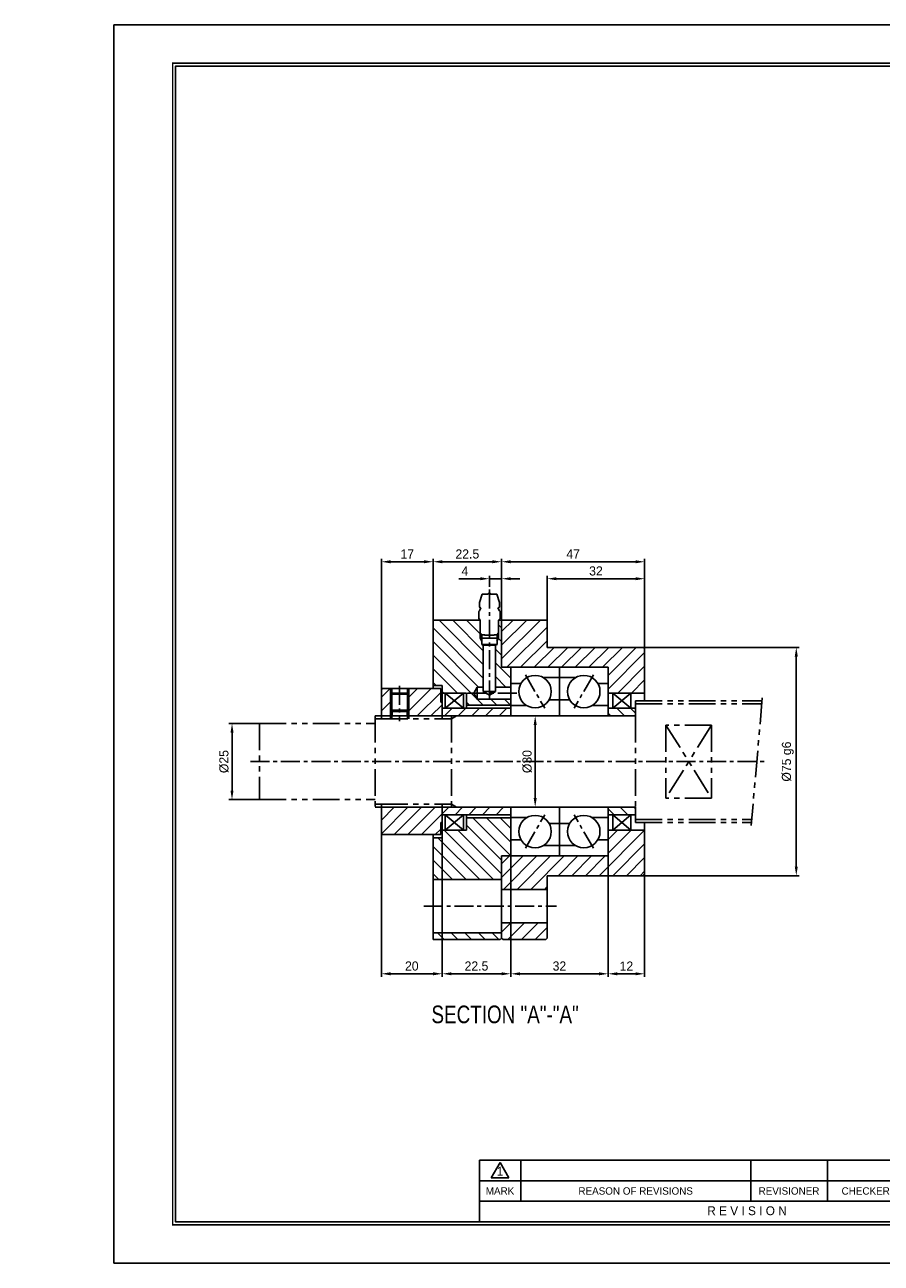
# Model space of a CAD drawing. Header units: millimetres. Extents: x -29 to 5648, y -387 to 3949.
# Tile 1 of 6: x -29 to 252, y 0 to 407. Entities that reach past the tile are written whole.
import ezdxf
from ezdxf.enums import TextEntityAlignment as Align

# ---------------------------------------------------------------- set-up
doc = ezdxf.new("R2010")
doc.units = ezdxf.units.MM
doc.linetypes.add('CENTER', pattern=[2, 1.25, -0.25, 0.25, -0.25])
doc.linetypes.add('PHANTOM', pattern=[2.5, 1.25, -0.25, 0.25, -0.25, 0.25, -0.25])
doc.layers.get('0').update_dxf_attribs({"linetype": 'CONTINUOUS'})
doc.layers.get('Defpoints').update_dxf_attribs({"linetype": 'CONTINUOUS'})
for name, color, linetype in [('1', 1, 'CENTER'), ('5', 7, 'CONTINUOUS'), ('7', 7, 'CONTINUOUS'), ('OUTLINE', 7, 'CONTINUOUS'), ('phantom', 6, 'PHANTOM')]:
    doc.layers.add(name, color=color, linetype=linetype)
doc.dimstyles.new('3', dxfattribs={"dimtxt": 3, "dimasz": 3, "dimexe": 1, "dimexo": 0, "dimgap": 1, "dimtad": 1, "dimdec": 3, "dimzin": 11, "dimdsep": 46, "dimtxsty": 'Standard', "dimcen": 0, "dimclrd": 5, "dimclre": 5, "dimclrt": 3, "dimadec": 0, "dimazin": 0, "dimtfac": 0.6, "dimtdec": 3, "dimtmove": 0, "dimatfit": 3, "dimfxl": 1.25, "dimtolj": 1, "dimtzin": 11, "dimarcsym": 0})
pattern_1 = [(45, (-12.1505, 2245.6475), (-2.245064, 2.245064), [])]

# ---------------------------------------------------------------- blocks, each defined once
blk = doc.blocks.new('란표제')
at = {"layer": '5', "ltscale": 0.5}
blk.add_line((80.6, 22.75), (80.6, 9.1), dxfattribs=at)
at = {"layer": '7', "color": 0}
for p, q in [((386.1, 273), (0, 273)), ((0, 273), (0, 0)), ((0, 0), (386.1, 0))]:
    blk.add_line(p, q, dxfattribs=at)
at = {"layer": '7'}
for p, q in [((208, 22.75), (80.6, 22.75)), ((83.2, 18.86), (85.15, 22.24)), ((85.15, 22.24), (87.1, 18.86)), ((89.7, 22.75), (89.7, 13.65)), ((140.4, 22.75), (140.4, 13.65)), ((157.3, 22.75), (157.3, 13.65)), ((191.1, 18.2), (80.6, 18.2)), ((83.2, 18.86), (87.1, 18.86)), ((191.1, 13.65), (80.6, 13.65))]:
    blk.add_line(p, q, dxfattribs=at)
at = {"layer": '7', "const_width": 0.325}
blk.add_lwpolyline([(377.65, 8.45), (377.65, 264.55), (13, 264.55), (13, 8.45)], close=True, dxfattribs=at)
at = {"layer": '7'}
blk.add_lwpolyline([(377, 9.1), (377, 263.9), (13.65, 263.9), (13.65, 9.1)], close=True, dxfattribs=at)
at = {"layer": '5', "ltscale": 0.5}
for tag, p, height in [('TITLE', (308.32, 31.73), 3.25), ('도번', (326.54, 20.34), 3.25), ('SCALE', (329.92, 12.42), 1.56), ('DATE', (360.13, 12.36), 1.56)]:
    blk.add_attdef(tag, p, '', height=height, dxfattribs=at)
at = {"layer": '7'}
for s, height, p in [('1', 1.95, (85.15, 20.29)), ('MARK', 1.625, (85.15, 15.93)), ('REASON OF REVISIONS', 1.625, (115.05, 15.93)), ('REVISIONER', 1.625, (148.85, 15.93)), ('CHECKER', 1.625, (165.75, 15.93)), ('R E V I S I O N', 1.95, (139.59, 11.57))]:
    blk.add_text(s, height=height, dxfattribs=at).set_placement(p, align=Align.MIDDLE_CENTER)
for tag, p in [('필렛', (233.03, 14.17)), ('모따기', (233.03, 10.79))]:
    blk.add_attdef(tag, text='', height=1.5, dxfattribs=at).set_placement(p, align=Align.MIDDLE_LEFT)
blk = doc.blocks.new('*D2924')
at = {"color": 5, "lineweight": -2, "ltscale": 5}
for p, q in [((120.44, 224.92), (113.34, 224.92)), ((123.44, 222.23), (123.44, 225.92)), ((127.44, 224.92), (123.44, 224.92)), ((127.44, 211.33), (127.44, 225.92)), ((130.44, 224.92), (133.44, 224.92))]:
    blk.add_line(p, q, dxfattribs=at)
at = {"color": 5}
for points in [[(120.44, 224.42), (120.44, 225.42), (123.44, 224.92)], [(130.44, 225.42), (130.44, 224.42), (127.44, 224.92)]]:
    blk.add_solid(points, dxfattribs=at)
at = {"layer": 'Defpoints', "color": 0}
for p in [(123.44, 224.92), (123.44, 222.23), (127.44, 211.33)]:
    blk.add_point(p, dxfattribs=at)
at = {"color": 3, "ltscale": 5, "insert": (115.39, 227.46), "char_height": 3, "attachment_point": 5}
blk.add_mtext('\\A1;4', dxfattribs=at)
blk = doc.blocks.new('*D2925')
at = {"color": 5, "lineweight": -2, "ltscale": 5}
for p, q in [((104.94, 211.33), (104.94, 231.49)), ((124.44, 230.49), (107.94, 230.49)), ((127.44, 211.33), (127.44, 231.49))]:
    blk.add_line(p, q, dxfattribs=at)
at = {"color": 5}
for points in [[(107.94, 230.99), (107.94, 229.99), (104.94, 230.49)], [(124.44, 229.99), (124.44, 230.99), (127.44, 230.49)]]:
    blk.add_solid(points, dxfattribs=at)
at = {"layer": 'Defpoints', "color": 0}
for p in [(104.94, 230.49), (104.94, 211.33), (127.44, 211.33)]:
    blk.add_point(p, dxfattribs=at)
at = {"color": 3, "ltscale": 5, "insert": (116.19, 233.03), "char_height": 3, "attachment_point": 5}
blk.add_mtext('\\A1;22.5', dxfattribs=at)
blk = doc.blocks.new('*D2926')
at = {"color": 5, "lineweight": -2, "ltscale": 5}
for p, q in [((127.44, 211.33), (127.44, 231.49)), ((130.44, 230.49), (171.44, 230.49)), ((174.44, 201.83), (174.44, 231.49))]:
    blk.add_line(p, q, dxfattribs=at)
at = {"color": 5}
for points in [[(130.44, 230.99), (130.44, 229.99), (127.44, 230.49)], [(171.44, 229.99), (171.44, 230.99), (174.44, 230.49)]]:
    blk.add_solid(points, dxfattribs=at)
at = {"layer": 'Defpoints', "color": 0}
for p in [(174.44, 230.49), (127.44, 211.33), (174.44, 201.83)]:
    blk.add_point(p, dxfattribs=at)
at = {"color": 3, "ltscale": 5, "insert": (150.94, 233.04), "char_height": 3, "attachment_point": 5}
blk.add_mtext('\\A1;47', dxfattribs=at)
blk = doc.blocks.new('*D2927')
at = {"color": 5, "lineweight": -2, "ltscale": 5}
for p, q in [((142.44, 211.33), (142.44, 225.92)), ((171.44, 224.92), (145.44, 224.92)), ((174.44, 201.83), (174.44, 225.92))]:
    blk.add_line(p, q, dxfattribs=at)
at = {"color": 5}
for points in [[(145.44, 225.42), (145.44, 224.42), (142.44, 224.92)], [(171.44, 224.42), (171.44, 225.42), (174.44, 224.92)]]:
    blk.add_solid(points, dxfattribs=at)
at = {"layer": 'Defpoints', "color": 0}
for p in [(142.44, 224.92), (142.44, 211.33), (174.44, 201.83)]:
    blk.add_point(p, dxfattribs=at)
at = {"color": 3, "ltscale": 5, "insert": (158.44, 227.46), "char_height": 3, "attachment_point": 5}
blk.add_mtext('\\A1;32', dxfattribs=at)
blk = doc.blocks.new('*D2928')
at = {"color": 5, "lineweight": -2, "ltscale": 5}
for p, q in [((87.94, 188.53), (87.94, 231.49)), ((101.94, 230.49), (90.94, 230.49)), ((104.94, 211.33), (104.94, 231.49))]:
    blk.add_line(p, q, dxfattribs=at)
at = {"color": 5}
for points in [[(90.94, 230.99), (90.94, 229.99), (87.94, 230.49)], [(101.94, 229.99), (101.94, 230.99), (104.94, 230.49)]]:
    blk.add_solid(points, dxfattribs=at)
at = {"layer": 'Defpoints', "color": 0}
for p in [(87.94, 230.49), (104.94, 211.33), (87.94, 188.53)]:
    blk.add_point(p, dxfattribs=at)
at = {"color": 3, "ltscale": 5, "insert": (96.44, 233.04), "char_height": 3, "attachment_point": 5}
blk.add_mtext('\\A1;17', dxfattribs=at)
blk = doc.blocks.new('*D2929')
at = {"color": 5, "lineweight": -2, "ltscale": 5}
for p, q in [((162.44, 133.83), (162.44, 94.1)), ((174.44, 127.83), (174.44, 94.1)), ((171.44, 95.1), (165.44, 95.1))]:
    blk.add_line(p, q, dxfattribs=at)
at = {"color": 5}
for points in [[(165.44, 95.6), (165.44, 94.6), (162.44, 95.1)], [(171.44, 94.6), (171.44, 95.6), (174.44, 95.1)]]:
    blk.add_solid(points, dxfattribs=at)
at = {"layer": 'Defpoints', "color": 0}
for p in [(162.44, 133.83), (174.44, 127.83), (162.44, 95.1)]:
    blk.add_point(p, dxfattribs=at)
at = {"color": 3, "ltscale": 5, "insert": (168.44, 97.64), "char_height": 3, "attachment_point": 5}
blk.add_mtext('\\A1;12', dxfattribs=at)
blk = doc.blocks.new('*D2930')
at = {"color": 5, "lineweight": -2, "ltscale": 5}
for p, q in [((130.44, 133.83), (130.44, 94.1)), ((162.44, 133.83), (162.44, 94.1)), ((159.44, 95.1), (133.44, 95.1))]:
    blk.add_line(p, q, dxfattribs=at)
at = {"color": 5}
for points in [[(133.44, 95.6), (133.44, 94.6), (130.44, 95.1)], [(159.44, 94.6), (159.44, 95.6), (162.44, 95.1)]]:
    blk.add_solid(points, dxfattribs=at)
at = {"layer": 'Defpoints', "color": 0}
for p in [(130.44, 133.83), (162.44, 133.83), (130.44, 95.1)]:
    blk.add_point(p, dxfattribs=at)
at = {"color": 3, "ltscale": 5, "insert": (146.44, 97.64), "char_height": 3, "attachment_point": 5}
blk.add_mtext('\\A1;32', dxfattribs=at)
blk = doc.blocks.new('*D2931')
at = {"color": 5, "lineweight": -2, "ltscale": 5}
for p, q in [((107.94, 139.83), (107.94, 94.11)), ((130.44, 133.83), (130.44, 94.11)), ((127.44, 95.11), (110.94, 95.11))]:
    blk.add_line(p, q, dxfattribs=at)
at = {"color": 5}
for points in [[(110.94, 95.61), (110.94, 94.61), (107.94, 95.11)], [(127.44, 94.61), (127.44, 95.61), (130.44, 95.11)]]:
    blk.add_solid(points, dxfattribs=at)
at = {"layer": 'Defpoints', "color": 0}
for p in [(107.94, 139.83), (130.44, 133.83), (107.94, 95.11)]:
    blk.add_point(p, dxfattribs=at)
at = {"color": 3, "ltscale": 5, "insert": (119.19, 97.65), "char_height": 3, "attachment_point": 5}
blk.add_mtext('\\A1;22.5', dxfattribs=at)
blk = doc.blocks.new('*D2932')
at = {"color": 5, "lineweight": -2, "ltscale": 5}
for p, q in [((87.94, 141.13), (87.94, 94.11)), ((107.94, 140.07), (107.94, 94.11)), ((104.94, 95.11), (90.94, 95.11))]:
    blk.add_line(p, q, dxfattribs=at)
at = {"color": 5}
for points in [[(90.94, 95.61), (90.94, 94.61), (87.94, 95.11)], [(104.94, 94.61), (104.94, 95.61), (107.94, 95.11)]]:
    blk.add_solid(points, dxfattribs=at)
at = {"layer": 'Defpoints', "color": 0}
for p in [(87.94, 141.13), (107.94, 140.07), (87.94, 95.11)]:
    blk.add_point(p, dxfattribs=at)
at = {"color": 3, "ltscale": 5, "insert": (97.94, 97.65), "char_height": 3, "attachment_point": 5}
blk.add_mtext('\\A1;20', dxfattribs=at)
blk = doc.blocks.new('*D2933')
at = {"color": 5, "lineweight": -2, "ltscale": 5}
for p, q in [((173.94, 202.33), (225.26, 202.33)), ((224.26, 199.33), (224.26, 130.33)), ((173.94, 127.33), (225.26, 127.33))]:
    blk.add_line(p, q, dxfattribs=at)
at = {"color": 5}
for points in [[(224.76, 199.33), (223.76, 199.33), (224.26, 202.33)], [(223.76, 130.33), (224.76, 130.33), (224.26, 127.33)]]:
    blk.add_solid(points, dxfattribs=at)
at = {"layer": 'Defpoints', "color": 0}
for p in [(173.94, 202.33), (173.94, 127.33), (224.26, 127.33)]:
    blk.add_point(p, dxfattribs=at)
at = {"color": 3, "ltscale": 5, "insert": (221.47, 164.83), "char_height": 3, "attachment_point": 5, "rotation": 90}
blk.add_mtext('\\A1;%%C75 g6', dxfattribs=at)
blk = doc.blocks.new('*D2934')
at = {"color": 5, "lineweight": -2, "ltscale": 5}
for p, q in [((47.94, 177.33), (37.87, 177.33)), ((38.87, 174.33), (38.87, 155.33)), ((47.94, 152.33), (37.87, 152.33))]:
    blk.add_line(p, q, dxfattribs=at)
at = {"color": 5}
for points in [[(39.37, 174.33), (38.37, 174.33), (38.87, 177.33)], [(38.37, 155.33), (39.37, 155.33), (38.87, 152.33)]]:
    blk.add_solid(points, dxfattribs=at)
at = {"layer": 'Defpoints', "color": 0}
for p in [(47.94, 177.33), (38.87, 152.33), (47.94, 152.33)]:
    blk.add_point(p, dxfattribs=at)
at = {"color": 3, "ltscale": 5, "insert": (36.25, 164.83), "char_height": 3, "attachment_point": 5, "rotation": 90}
blk.add_mtext('\\A1;%%C25', dxfattribs=at)
blk = doc.blocks.new('*D2935')
at = {"color": 5, "lineweight": -2, "ltscale": 5}
for p, q in [((139.69, 179.83), (137.48, 179.83)), ((138.48, 176.83), (138.48, 152.83)), ((139.69, 149.83), (137.48, 149.83))]:
    blk.add_line(p, q, dxfattribs=at)
at = {"color": 5}
for points in [[(138.98, 176.83), (137.98, 176.83), (138.48, 179.83)], [(137.98, 152.83), (138.98, 152.83), (138.48, 149.83)]]:
    blk.add_solid(points, dxfattribs=at)
at = {"layer": 'Defpoints', "color": 0}
for p in [(139.69, 179.83), (138.48, 149.83), (139.69, 149.83)]:
    blk.add_point(p, dxfattribs=at)
at = {"color": 3, "ltscale": 5, "insert": (135.86, 164.83), "char_height": 3, "attachment_point": 5, "rotation": 90}
blk.add_mtext('\\A1;%%C30', dxfattribs=at)

msp = doc.modelspace()

# ---------------------------------------------------------------- hatches: boundary and pattern name
at = {"ltscale": 5, "transparency": 33554687}
h = msp.add_hatch(dxfattribs=at)
h.set_pattern_fill('ANSI31', color=5, angle=90, style=0)
h.set_pattern_definition([(135, (48.8983, 2231.4993), (-2.245064, -2.245064), [])])
h.paths.add_polyline_path([(120.4371, 207.094), (120.4372, 211.3305), (104.9371, 211.3305), (104.9371, 189.8305), (107.9371, 189.8305), (107.9371, 187.3305), (108.9371, 187.3305), (114.9371, 187.3305), (115.9371, 187.3305), (115.9371, 183.3305), (130.4371, 183.3305), (130.4371, 185.3305), (123.4371, 185.3305), (119.4371, 185.3305), (118.2823, 187.3305), (119.4371, 189.3305), (121.4371, 189.3305), (121.4371, 203.0301), (120.9371, 203.3305), (120.9371, 204.4645), (120.4371, 205.3305)])
h.paths.add_polyline_path([(126.4371, 205.3305), (125.9371, 204.4645), (125.9371, 203.3305), (125.4371, 203.0301), (125.4371, 189.3305), (130.4371, 189.3305), (130.4371, 190.498), (130.4371, 195.8305), (127.4371, 195.8305), (127.4371, 197.8305), (127.4371, 211.3305), (126.4371, 211.3305), (126.4371, 207.094)])
h.paths.add_polyline_path([(127.4371, 133.8305), (130.4371, 133.8305), (130.4371, 139.163), (130.4371, 146.3305), (115.9371, 146.3305), (115.9371, 142.3305), (114.9371, 142.3305), (108.9371, 142.3305), (107.9371, 142.3305), (107.9371, 139.8305), (104.9371, 139.8305), (104.9371, 126.0805), (127.4371, 126.0805)])
h.paths.add_polyline_path([(104.9371, 108.5805), (104.9371, 106.3305), (126.9371, 106.3305), (127.4371, 106.8305), (127.4371, 108.5805)])
h = msp.add_hatch(dxfattribs=at)
h.set_pattern_fill('ANSI31', color=5, style=0)
h.set_pattern_definition(pattern_1)
h.paths.add_polyline_path([(127.4371, 211.3305), (127.4371, 197.8305), (127.4371, 195.8305), (130.4371, 195.8305), (146.4371, 195.8305), (162.4371, 195.8305), (162.4371, 190.498), (162.4371, 187.3305), (163.9371, 187.3305), (169.9371, 187.3305), (174.4371, 187.3305), (174.4371, 201.8305), (173.9371, 202.3305), (142.4371, 202.3305), (142.4371, 211.3305)])
h.paths.add_polyline_path([(142.4371, 127.3305), (173.9371, 127.3305), (174.4371, 127.8305), (174.4371, 142.3305), (169.9371, 142.3305), (163.9371, 142.3305), (162.4371, 142.3305), (162.4371, 139.163), (162.4371, 133.8305), (146.4371, 133.8305), (130.4371, 133.8305), (127.4371, 133.8305), (127.4371, 126.0805), (127.4371, 122.8305), (142.4371, 122.8305)])
h.paths.add_polyline_path([(127.4371, 111.8305), (127.4371, 108.5805), (127.4371, 106.8305), (127.9371, 106.3305), (141.9371, 106.3305), (142.4371, 106.8305), (142.4371, 111.8305)])
h = msp.add_hatch(dxfattribs=at)
h.set_pattern_fill('ANSI31', color=5, style=0)
h.set_pattern_definition(pattern_1)
h.paths.add_polyline_path([(96.9371, 188.8305), (96.9371, 186.9305), (96.9371, 181.7305), (96.9371, 179.8305), (107.9371, 179.8305), (107.9371, 182.3305), (107.9371, 184.3305), (107.4371, 184.3305), (107.4371, 188.8305), (98.9371, 188.8305)])
h.paths.add_polyline_path([(88.2371, 188.8305), (87.9371, 188.5305), (87.9371, 179.8305), (90.9371, 179.8305), (90.9371, 181.7305), (90.9371, 186.9305), (90.9371, 188.8305)])
h.paths.add_polyline_path([(98.9371, 140.8305), (107.4371, 140.8305), (107.4371, 144.8305), (107.9371, 144.8305), (107.9371, 147.3305), (107.9371, 149.8305), (87.9371, 149.8305), (87.9371, 141.1305), (88.2371, 140.8305)])
h = msp.add_hatch(dxfattribs=at)
h.set_pattern_fill('ANSI31', color=5, style=0)
h.set_pattern_definition(pattern_1)
h.paths.add_polyline_path([(110.9371, 179.8305), (112.6692, 179.8305), (130.4371, 179.8305), (130.4371, 182.3305), (115.9371, 182.3305), (114.9371, 182.3305), (108.9371, 182.3305), (107.9371, 182.3305), (107.9371, 179.8305)])
h.paths.add_polyline_path([(114.9371, 147.3305), (115.9371, 147.3305), (130.4371, 147.3305), (130.4371, 149.8305), (112.6692, 149.8305), (110.9371, 149.8305), (107.9371, 149.8305), (107.9371, 147.3305), (108.9371, 147.3305)])
h = msp.add_hatch(dxfattribs=at)
h.set_pattern_fill('ANSI31', color=5, angle=90, style=0)
h.set_pattern_definition([(135, (-12.1505, 2245.6475), (-2.245064, -2.245064), [])])
h.paths.add_polyline_path([(169.9371, 182.3305), (163.9371, 182.3305), (162.4371, 182.3305), (162.4371, 179.8305), (171.4371, 179.8305), (171.4371, 182.3305)])
h.paths.add_polyline_path([(169.9371, 147.3305), (171.4371, 147.3305), (171.4371, 149.8305), (162.4371, 149.8305), (162.4371, 147.3305), (163.9371, 147.3305)])

# ---------------------------------------------------------------- linework, layer by layer
for p, q in [((104.9371, 211.3305), (120.4371, 211.3305)), ((126.4371, 211.3305), (142.4371, 211.3305)), ((127.4371, 197.8305), (127.4371, 211.3305)), ((126.4371, 205.3305), (120.4371, 205.3305)), ((120.9371, 206.594), (120.9371, 203.3305)), ((125.9371, 203.3305), (125.9371, 206.594)), ((120.9371, 203.3305), (121.4371, 203.0301)), ((125.9371, 203.3305), (120.9371, 203.3305)), ((121.4371, 187.8305), (121.4371, 203.0301)), ((125.4371, 203.0301), (125.9371, 203.3305)), ((125.4371, 187.8305), (125.4371, 203.0301)), ((119.4371, 189.3305), (118.2823, 187.3305)), ((119.4371, 185.3305), (118.2823, 187.3305)), ((121.4371, 187.8305), (123.4371, 186.6757)), ((125.4371, 187.8305), (123.4371, 186.6757)), ((91.4371, 179.8305), (96.4371, 179.8305))]:
    msp.add_line(p, q)
at = {"color": 5}
for p, q in [((120.4372, 211.3305), (120.4371, 205.3305)), ((126.4371, 211.3305), (126.4371, 205.3305)), ((120.4371, 205.3305), (120.9784, 204.3931)), ((126.4371, 205.3305), (125.8959, 204.3931))]:
    msp.add_line(p, q, dxfattribs=at)
at = {"ltscale": 5}
for p, q in [((121.4371, 203.0301), (125.4371, 203.0301)), ((90.9371, 186.9305), (90.9371, 188.8305)), ((90.9371, 186.9305), (91.3371, 187.3305)), ((91.3371, 187.3305), (91.3371, 188.8305)), ((91.3371, 187.3305), (96.5371, 187.3305)), ((91.3371, 187.3305), (91.3371, 181.3305)), ((96.5371, 187.3305), (96.5371, 188.8305)), ((96.5371, 187.3305), (96.9371, 186.9305)), ((96.5371, 187.3305), (96.5371, 181.3305)), ((96.9371, 186.9305), (96.9371, 188.8305)), ((121.4371, 187.8305), (125.4371, 187.8305)), ((90.9371, 186.9305), (96.9371, 186.9305)), ((90.9371, 186.9305), (90.9371, 181.7305)), ((96.9371, 186.9305), (96.9371, 181.7305)), ((90.9371, 181.7305), (96.9371, 181.7305)), ((90.9371, 181.7305), (90.9371, 178.8305)), ((90.9371, 181.7305), (91.3371, 181.3305)), ((91.3371, 181.3305), (96.5371, 181.3305)), ((91.3371, 181.3305), (96.5371, 181.3305)), ((91.3371, 181.3305), (91.3371, 178.8305)), ((91.4371, 181.3305), (91.4371, 179.8305)), ((96.4371, 181.3305), (96.4371, 179.8305)), ((96.5371, 181.3305), (96.9371, 181.7305)), ((96.5371, 181.3305), (96.5371, 178.8305)), ((96.9371, 181.7305), (96.9371, 178.8305))]:
    msp.add_line(p, q, dxfattribs=at)
at = {"layer": '1', "ltscale": 5}
for p, q in [((123.4371, 185.1757), (123.4371, 222.2305)), ((135.2696, 193.3168), (141.6046, 182.3443)), ((157.6046, 193.3168), (151.2696, 182.3443)), ((93.9371, 189.7597), (93.9371, 178.0845)), ((132.4371, 187.3305), (116.2823, 187.3305)), ((44.9371, 164.8305), (214.279, 164.8305)), ((135.2696, 136.3443), (141.6046, 147.3168)), ((157.6046, 136.3443), (151.2696, 147.3168)), ((101.9371, 117.3305), (145.4371, 117.3305))]:
    msp.add_line(p, q, dxfattribs=at)
at = {"layer": 'OUTLINE'}
for p, q in [((121.0371, 219.8305), (120.1371, 217.1305)), ((123.0371, 219.8305), (121.0371, 219.8305)), ((125.8371, 219.8305), (123.8371, 219.8305)), ((126.7371, 217.1305), (125.8371, 219.8305)), ((120.1371, 217.1305), (120.1371, 215.8305)), ((126.7371, 215.8305), (126.7371, 217.1305)), ((119.9371, 211.8305), (119.9371, 214.1339)), ((119.9371, 211.8305), (120.4371, 211.3305)), ((126.4371, 211.3305), (126.9371, 211.8305)), ((126.9371, 214.1339), (126.9371, 211.8305)), ((104.9371, 211.3305), (104.9371, 188.8305)), ((120.4371, 211.3305), (120.4371, 207.094)), ((126.4371, 207.094), (126.4371, 211.3305)), ((127.4371, 195.8305), (127.4371, 211.3305)), ((142.4371, 202.3305), (142.4371, 211.3305)), ((120.4371, 207.094), (121.0506, 206.4805)), ((121.0506, 206.4805), (121.8807, 206.4805)), ((121.8807, 206.4805), (121.8807, 206.3824)), ((121.9326, 206.3305), (124.9417, 206.3305)), ((124.9935, 206.4805), (125.8236, 206.4805)), ((124.9935, 206.3824), (124.9935, 206.4805)), ((125.8236, 206.4805), (126.4371, 207.094)), ((173.9371, 202.3305), (142.4371, 202.3305)), ((173.9371, 202.3305), (174.4371, 201.8305)), ((174.4371, 184.8305), (174.4371, 201.8305)), ((127.4371, 195.8305), (162.4371, 195.8305)), ((130.4371, 195.8305), (130.4371, 179.8305)), ((146.4371, 195.8305), (146.4371, 179.8305)), ((162.4371, 195.8305), (162.4371, 179.8305)), ((141.1046, 192.4508), (146.4371, 192.4508)), ((151.7696, 192.4508), (146.4371, 192.4508)), ((87.9371, 188.5305), (88.2371, 188.8305)), ((87.9371, 188.5305), (87.9371, 178.8305)), ((88.2371, 188.8305), (107.4371, 188.8305)), ((104.9371, 189.8305), (107.9371, 189.8305)), ((107.4371, 188.8305), (107.4371, 184.3305)), ((107.9371, 189.8305), (107.9371, 178.8305)), ((115.9371, 187.3305), (107.9371, 187.3305)), ((108.9371, 182.3305), (114.9371, 187.3305)), ((108.9371, 187.3305), (114.9371, 182.3305)), ((108.9371, 187.3305), (108.9371, 182.3305)), ((114.9371, 187.3305), (114.9371, 182.3305)), ((115.9371, 187.3305), (115.9371, 182.3305)), ((119.4371, 189.3305), (119.4371, 185.3305)), ((121.4371, 189.3305), (119.4371, 189.3305)), ((130.4371, 189.3305), (125.4371, 189.3305)), ((133.8169, 190.498), (130.4371, 190.498)), ((159.0574, 190.498), (162.4371, 190.498)), ((162.4371, 187.3305), (174.4371, 187.3305)), ((169.9371, 182.3305), (163.9371, 187.3305)), ((169.9371, 187.3305), (163.9371, 182.3305)), ((163.9371, 187.3305), (163.9371, 182.3305)), ((169.9371, 187.3305), (169.9371, 182.3305)), ((107.4371, 184.3305), (107.9371, 184.3305)), ((130.4371, 183.3305), (115.9371, 183.3305)), ((130.4371, 185.3305), (119.4371, 185.3305)), ((135.7696, 183.2103), (130.4371, 183.2103)), ((143.0574, 185.163), (146.4371, 185.163)), ((149.8169, 185.163), (146.4371, 185.163)), ((157.1046, 183.2103), (162.4371, 183.2103)), ((87.9371, 179.8305), (91.4371, 179.8305)), ((96.4371, 179.8305), (107.9371, 179.8305)), ((130.4371, 182.3305), (107.9371, 182.3305)), ((107.9371, 179.8305), (171.4371, 179.8305)), ((162.4371, 182.3305), (171.4371, 182.3305)), ((171.4371, 182.3305), (171.4371, 179.8305)), ((87.9371, 141.1305), (87.9371, 150.8305)), ((107.9371, 139.8305), (107.9371, 150.8305)), ((87.9371, 149.8305), (107.9371, 149.8305)), ((107.9371, 149.8305), (171.4371, 149.8305)), ((130.4371, 147.3305), (107.9371, 147.3305)), ((108.9371, 147.3305), (114.9371, 142.3305)), ((108.9371, 142.3305), (114.9371, 147.3305)), ((108.9371, 142.3305), (108.9371, 147.3305)), ((114.9371, 142.3305), (114.9371, 147.3305)), ((115.9371, 142.3305), (115.9371, 147.3305)), ((130.4371, 149.8305), (130.4371, 133.8305)), ((146.4371, 149.8305), (146.4371, 133.8305)), ((162.4371, 149.8305), (162.4371, 133.8305)), ((162.4371, 147.3305), (171.4371, 147.3305)), ((169.9371, 142.3305), (163.9371, 147.3305)), ((169.9371, 147.3305), (163.9371, 142.3305)), ((163.9371, 142.3305), (163.9371, 147.3305)), ((169.9371, 142.3305), (169.9371, 147.3305)), ((171.4371, 147.3305), (171.4371, 149.8305)), ((107.4371, 144.8305), (107.9371, 144.8305)), ((107.4371, 140.8305), (107.4371, 144.8305)), ((130.4371, 146.3305), (115.9371, 146.3305)), ((135.7696, 146.4508), (130.4371, 146.4508)), ((143.0574, 144.498), (146.4371, 144.498)), ((149.8169, 144.498), (146.4371, 144.498)), ((157.1046, 146.4508), (162.4371, 146.4508)), ((174.4371, 127.8305), (174.4371, 144.8305)), ((88.2371, 140.8305), (87.9371, 141.1305)), ((88.2371, 140.8305), (107.4371, 140.8305)), ((104.9371, 140.8305), (104.9371, 106.3305)), ((104.9371, 139.8305), (107.9371, 139.8305)), ((115.9371, 142.3305), (107.9371, 142.3305)), ((133.8169, 139.163), (130.4371, 139.163)), ((159.0574, 139.163), (162.4371, 139.163)), ((162.4371, 142.3305), (174.4371, 142.3305)), ((141.1046, 137.2103), (146.4371, 137.2103)), ((151.7696, 137.2103), (146.4371, 137.2103)), ((127.4371, 106.8305), (127.4371, 133.8305)), ((127.4371, 133.8305), (162.4371, 133.8305)), ((142.4371, 106.8305), (142.4371, 127.3305)), ((173.9371, 127.3305), (142.4371, 127.3305)), ((174.4371, 127.8305), (173.9371, 127.3305)), ((104.9371, 126.0805), (127.4371, 126.0805)), ((127.4371, 122.8305), (142.4371, 122.8305)), ((127.4371, 111.8305), (142.4371, 111.8305)), ((104.9371, 108.5805), (127.4371, 108.5805)), ((126.9371, 106.3305), (104.9371, 106.3305)), ((127.4371, 106.8305), (126.9371, 106.3305)), ((127.9371, 106.3305), (127.4371, 106.8305)), ((141.9371, 106.3305), (127.9371, 106.3305)), ((142.4371, 106.8305), (141.9371, 106.3305))]:
    msp.add_line(p, q, dxfattribs=at)
for centre in [(138.4371, 187.8305), (154.4371, 187.8305), (138.4371, 141.8305), (154.4371, 141.8305)]:
    msp.add_circle(centre, 5.335, dxfattribs=at)
for centre, radius, start, end in [((123.4371, 219.8305), 0.4, 0, 180), ((120.6371, 215.8305), 0.5, 180, 270), ((126.2371, 215.8305), 0.5, 270, 0), ((115.1429, 217.7415), 6, 323.039247, 336.307361), ((131.7314, 217.7415), 6, 203.692639, 216.960753), ((121.9326, 206.3824), 0.0519, 180, 270), ((124.9417, 206.3824), 0.0519, 270, 0)]:
    msp.add_arc(centre, radius, start, end, dxfattribs=at)
at = {"layer": 'phantom', "ltscale": 7}
for p, q in [((171.4371, 184.8305), (213.0173, 184.8305)), ((171.4371, 184.8305), (171.4371, 182.3305)), ((171.4371, 183.8305), (212.9299, 183.8305)), ((213.1048, 185.8305), (209.4303, 143.8305)), ((85.9371, 179.8305), (85.9371, 149.8305)), ((85.9371, 179.8305), (87.9371, 179.8305)), ((110.9371, 179.8305), (110.9371, 149.8305)), ((110.9371, 178.8305), (112.6692, 179.8305)), ((171.4371, 179.8305), (171.4371, 149.8305)), ((47.9371, 177.3305), (85.9371, 177.3305)), ((47.9371, 177.3305), (47.9371, 152.3305)), ((85.9371, 178.8305), (87.9371, 178.8305)), ((87.9371, 178.8305), (107.9371, 178.8305)), ((107.9371, 178.8305), (110.9371, 178.8305)), ((181.4371, 176.8305), (181.4371, 152.8305)), ((181.4371, 176.8305), (196.4371, 152.8305)), ((196.4371, 176.8305), (181.4371, 152.8305)), ((196.4371, 176.8305), (181.4371, 176.8305)), ((196.4371, 176.8305), (196.4371, 152.8305)), ((47.9371, 152.3305), (85.9371, 152.3305)), ((85.9371, 150.8305), (87.9371, 150.8305)), ((87.9371, 150.8305), (107.9371, 150.8305)), ((107.9371, 150.8305), (110.9371, 150.8305)), ((110.9371, 150.8305), (112.6692, 149.8305)), ((196.4371, 152.8305), (181.4371, 152.8305)), ((85.9371, 149.8305), (87.9371, 149.8305)), ((86.9371, 149.8305), (87.9371, 149.8305)), ((171.4371, 144.8305), (171.4371, 147.3305)), ((171.4371, 145.8305), (209.6053, 145.8305)), ((171.4371, 144.8305), (209.5178, 144.8305))]:
    msp.add_line(p, q, dxfattribs=at)

# ---------------------------------------------------------------- block references
at = {"ltscale": 5, "xscale": 1.4906032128, "yscale": 1.4906032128, "zscale": 1.4906032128}
msp.add_blockref('란표제', (0, 0), dxfattribs=at)

# ---------------------------------------------------------------- texts
at = {"lineweight": 9, "width": 0.8}
msp.add_text('SECTION "A"-"A"', height=5.7915, dxfattribs=at).set_placement((104.4002, 78.8729))
at = {"layer": '5', "color": 3, "ltscale": 5, "insert": (-29.2228, 86.4854), "char_height": 5, "attachment_point": 9}
msp.add_mtext('\\A1;', dxfattribs=at)

# ---------------------------------------------------------------- dimensions: what is measured, and where the dimension line sits
at = {"ltscale": 5}
for base, p1, p2, picture, middle in [((87.9371, 230.4947), (104.9371, 211.3305), (87.9371, 188.5305), '*D2928', (96.4371, 233.0367)), ((104.9371, 230.4947), (127.4371, 211.3305), (104.9371, 211.3305), '*D2925', (116.1871, 233.0327)), ((174.4371, 230.4947), (127.4371, 211.3305), (174.4371, 201.8305), '*D2926', (150.9371, 233.0367)), ((123.4371, 224.9216), (127.4371, 211.3305), (123.4371, 222.2305), '*D2924', (115.3865, 227.4615)), ((142.4371, 224.9216), (174.4371, 201.8305), (142.4371, 211.3305), '*D2927', (158.4371, 227.4595)), ((87.9371, 95.1104), (107.9371, 140.0686), (87.9371, 141.1305), '*D2932', (97.9371, 97.6483)), ((107.9371, 95.1104), (130.4371, 133.8305), (107.9371, 139.8305), '*D2931', (119.1871, 97.6483)), ((130.4371, 95.0984), (162.4371, 133.8305), (130.4371, 133.8305), '*D2930', (146.4371, 97.6363)), ((162.4371, 95.0984), (174.4371, 127.8305), (162.4371, 133.8305), '*D2929', (168.4371, 97.6403))]:
    dim = msp.add_linear_dim(base=base, p1=p1, p2=p2, dimstyle='3', dxfattribs=at)
    dim.commit()
    dim.dimension.update_dxf_attribs({"geometry": picture, "text_midpoint": middle})
for base, p1, p2, text, picture, middle in [((224.2575, 127.3305), (173.9371, 202.3305), (173.9371, 127.3305), '%%C<> g6', '*D2933', (221.4679, 164.8305)), ((138.4779, 149.8305), (139.6871, 179.8305), (139.6871, 149.8305), '%%C<>', '*D2935', (135.8641, 164.8305)), ((38.8655, 152.3305), (47.9371, 177.3305), (47.9371, 152.3305), '%%C<>', '*D2934', (36.2517, 164.8305))]:
    dim = msp.add_linear_dim(base=base, p1=p1, p2=p2, angle=90, text=text, dimstyle='3', dxfattribs=at)
    dim.commit()
    dim.dimension.update_dxf_attribs({"geometry": picture, "text_midpoint": middle})

doc.saveas('drawing.dxf')
